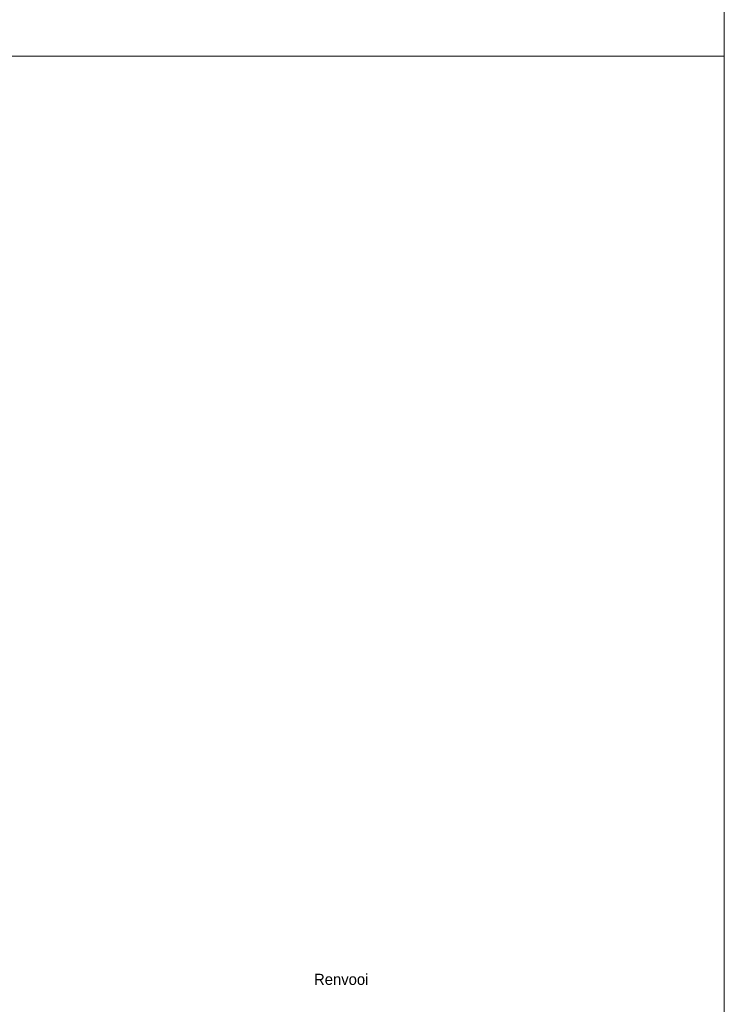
# Model space of a CAD drawing. Header units: millimetres. Extents: x 73705 to 433105, y 109410 to 279410.
# Tile 74 of 90: x 401339 to 433105, y 151677 to 196051. Entities that reach past the tile are written whole.
import ezdxf

# ---------------------------------------------------------------- set-up
doc = ezdxf.new("R2010")
doc.units = ezdxf.units.MM
doc.layers.add('A-DETL', color=90, linetype='Continuous', lineweight=9)
doc.layers.add('G-ANNO-TEXT', color=231, linetype='Continuous', lineweight=9)
doc.styles.add('Montserrat Medium', font='txt', dxfattribs={"height": 500})

msp = doc.modelspace()

# ---------------------------------------------------------------- linework, layer by layer
at = {"layer": 'A-DETL'}
for p, q in [((433104.8, 279410.2), (433104.8, 194410.2)), ((433104.8, 194410.2), (313304.8, 194410.2)), ((313304.8, 194410.2), (433104.8, 194410.2)), ((433104.8, 194410.2), (433104.8, 109410.2))]:
    msp.add_line(p, q, dxfattribs=at)

# ---------------------------------------------------------------- texts
at = {"layer": 'G-ANNO-TEXT', "color": 7, "insert": (414608.4, 153051.8), "char_height": 500, "width": 3599.577, "attachment_point": 1, "style": 'Montserrat Medium'}
msp.add_mtext('Renvooi', dxfattribs=at)

doc.saveas('drawing.dxf')
